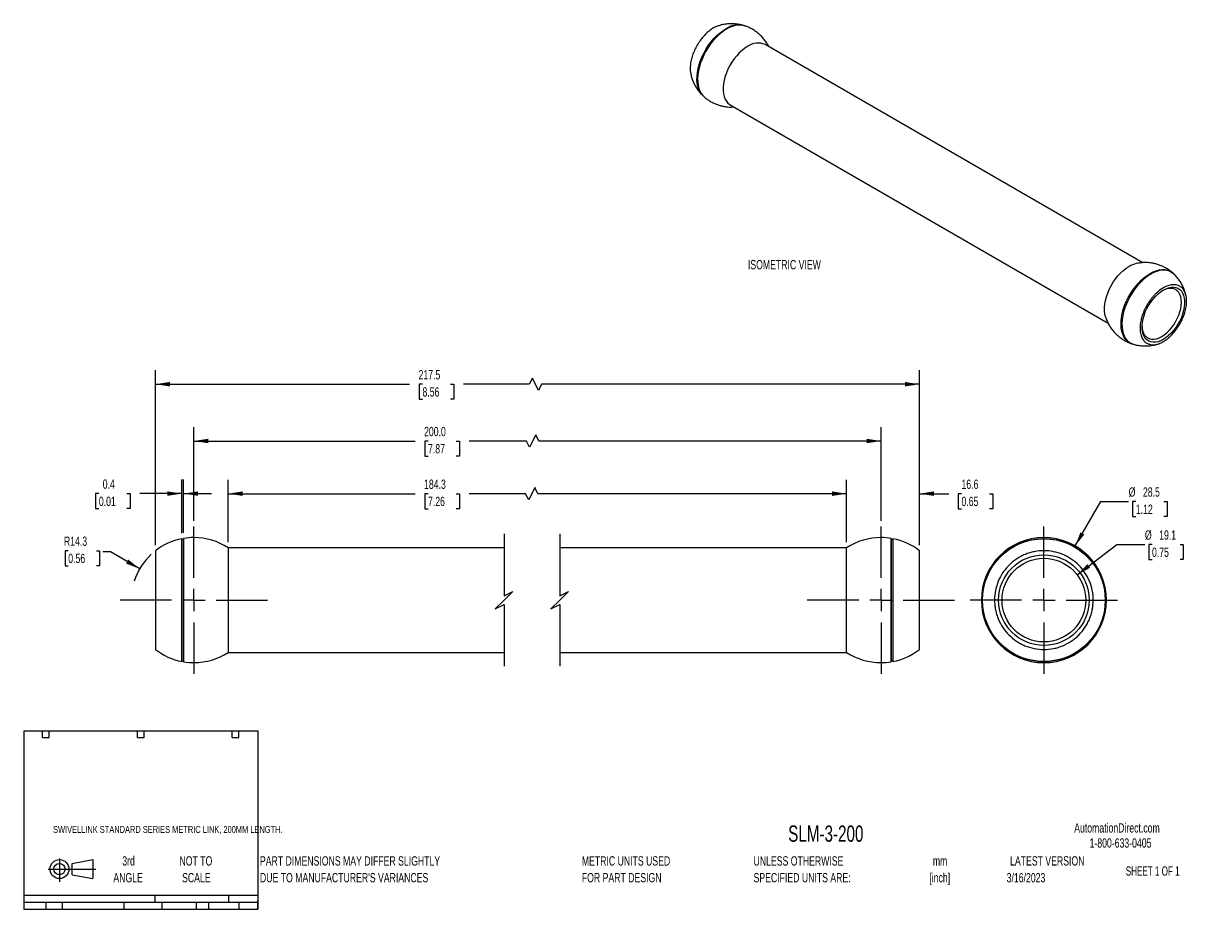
# Model space of a CAD drawing. Header units: millimetres. Extents: x 6 to 1356, y 6 to 1015.
import ezdxf

# ---------------------------------------------------------------- set-up
doc = ezdxf.new("R2010")
doc.units = ezdxf.units.MM
doc.header["$LTSCALE"] = 5
doc.linetypes.add('CENTERX2', pattern=[20.32, 12.7, -2.54, 2.54, -2.54])
doc.layers.add('CENTER', color=40, linetype='CENTERX2')
doc.layers.add('DIMENSIONS', color=140, linetype='Continuous', lineweight=25)
doc.layers.add('TEXT', color=140, linetype='Continuous', lineweight=25)
doc.styles.add('SLDTEXTSTYLE0', font='TXT', dxfattribs={"width": 0.7})
doc.styles.add('SLDTEXTSTYLE1', font='TXT', dxfattribs={"width": 0.65})
doc.dimstyles.new('SLDDIMSTYLE0', dxfattribs={"dimtxt": 10.790039, "dimasz": 16.51, "dimexe": 0, "dimexo": 0.0625, "dimgap": 2.69751, "dimtad": 0, "dimtih": 1, "dimtoh": 1, "dimlfac": 0.2, "dimrnd": 1e-09, "dimzin": 12, "dimdsep": 46, "dimtxsty": 'SLDTEXTSTYLE0', "dimsah": 1, "dimcen": 0, "dimadec": 0, "dimazin": 3, "dimtfac": 1, "dimtofl": 0, "dimtmove": 0, "dimatfit": 3, "dimfxl": 0, "dimfrac": 2, "dimtolj": 1, "dimtzin": 12, "dimarcsym": 0})
doc.dimstyles.new('SLDDIMSTYLE1', dxfattribs={"dimtxt": 10.790039, "dimasz": 16.51, "dimexe": 0, "dimexo": 0.0625, "dimgap": 2.69751, "dimtad": 0, "dimtih": 1, "dimtoh": 1, "dimlfac": 0.2, "dimrnd": 1e-09, "dimzin": 12, "dimdsep": 46, "dimtxsty": 'SLDTEXTSTYLE0', "dimsah": 1, "dimcen": 0.09, "dimadec": 0, "dimazin": 3, "dimtfac": 1, "dimtofl": 0, "dimtmove": 0, "dimatfit": 3, "dimfxl": 0, "dimfrac": 2, "dimtolj": 1, "dimtzin": 12, "dimarcsym": 0})
doc.dimstyles.new('SLDDIMSTYLE2', dxfattribs={"dimtxt": 10.790039, "dimasz": 16.51, "dimexe": 0, "dimexo": 0.0625, "dimgap": 2.69751, "dimtad": 0, "dimtih": 1, "dimtoh": 1, "dimlfac": 0.2, "dimrnd": 1e-09, "dimzin": 4, "dimdsep": 46, "dimtxsty": 'SLDTEXTSTYLE0', "dimsah": 1, "dimcen": 0.09, "dimadec": 0, "dimazin": 1, "dimtfac": 1, "dimtofl": 0, "dimtmove": 0, "dimatfit": 3, "dimfxl": 0, "dimfrac": 2, "dimtolj": 1, "dimtzin": 12, "dimarcsym": 0})
doc.dimstyles.new('SLDDIMSTYLE3', dxfattribs={"dimtxt": 10.790039, "dimasz": 16.51, "dimexe": 0, "dimexo": 0.0625, "dimgap": 2.69751, "dimtad": 0, "dimtih": 1, "dimtoh": 1, "dimlfac": 0.2, "dimrnd": 1e-09, "dimzin": 12, "dimdsep": 46, "dimtxsty": 'SLDTEXTSTYLE0', "dimsah": 1, "dimcen": 0.09, "dimadec": 0, "dimazin": 3, "dimtfac": 1, "dimtmove": 0, "dimatfit": 0, "dimfxl": 0, "dimfrac": 2, "dimtolj": 1, "dimtzin": 12, "dimarcsym": 0})
doc.dimstyles.new('SLDDIMSTYLE4', dxfattribs={"dimtxt": 10.790039, "dimasz": 16.51, "dimexe": 0, "dimexo": 0.0625, "dimgap": 2.69751, "dimtad": 0, "dimtih": 1, "dimtoh": 1, "dimlfac": 0.2, "dimrnd": 1e-09, "dimdsep": 46, "dimtxsty": 'SLDTEXTSTYLE0', "dimsah": 1, "dimcen": 0.09, "dimadec": 0, "dimazin": 2, "dimtfac": 1, "dimtmove": 0, "dimatfit": 0, "dimfxl": 0, "dimfrac": 2, "dimtolj": 1, "dimtzin": 12, "dimarcsym": 0})
doc.dimstyles.new('SLDDIMSTYLE5', dxfattribs={"dimtxt": 10.790039, "dimasz": 16.51, "dimexe": 0, "dimexo": 0.0625, "dimgap": 2.69751, "dimtad": 0, "dimtih": 1, "dimtoh": 1, "dimlfac": 0.2, "dimrnd": 1e-09, "dimzin": 12, "dimdsep": 46, "dimtxsty": 'SLDTEXTSTYLE0', "dimsah": 1, "dimcen": 0, "dimadec": 0, "dimazin": 3, "dimtfac": 1, "dimtofl": 0, "dimtmove": 0, "dimatfit": 3, "dimfxl": 0, "dimfrac": 2, "dimtolj": 1, "dimtzin": 12, "dimarcsym": 0})

# ---------------------------------------------------------------- blocks, each defined once
blk = doc.blocks.new('Block11')
at = {"color": 7, "linetype": 'Continuous', "lineweight": 18}
for p, q in [((0, 14.4), (54.4, 14.4)), ((12.9, 26.6), (12.9, 0)), ((27.4, 20.8), (50.9, 25.2)), ((27.4, 8), (27.4, 20.8)), ((50.9, 25.2), (50.9, 3.7)), ((27.4, 8), (50.9, 3.7))]:
    blk.add_line(p, q, dxfattribs=at)
for radius in [10.8, 6.43]:
    blk.add_circle((12.9, 14.4), radius, dxfattribs=at)
blk = doc.blocks.new('Block12')
at = {"color": 7, "linetype": 'Continuous'}
blk.add_blockref('Block11', (0, 0), dxfattribs=at)
blk = doc.blocks.new('SW_NOTE_0')
at = {"layer": 'TEXT', "color": 0, "char_height": 10.58, "attachment_point": 2, "style": 'SLDTEXTSTYLE0'}
for s, insert in [('mm', (14.2, 13.6)), ('[inch]', (13.8, -5.5))]:
    blk.add_mtext(s, dxfattribs=dict(at, insert=insert))
blk = doc.blocks.new('SW_NOTE_0_1')
at = {"layer": 'TEXT', "color": 0, "char_height": 10.583, "attachment_point": 1, "style": 'SLDTEXTSTYLE0'}
for s, insert in [('UNLESS OTHERWISE', (0, 13.6)), ('SPECIFIED UNITS ARE:', (0, -5.5))]:
    blk.add_mtext(s, dxfattribs=dict(at, insert=insert))
blk = doc.blocks.new('SW_NOTE_0_2')
at = {"layer": 'TEXT', "color": 0, "char_height": 10.583, "attachment_point": 1, "style": 'SLDTEXTSTYLE0'}
for s, insert in [('PART DIMENSIONS MAY DIFFER SLIGHTLY', (0, 13.6)), ("DUE TO MANUFACTURER'S VARIANCES", (0, -5.5))]:
    blk.add_mtext(s, dxfattribs=dict(at, insert=insert))
blk = doc.blocks.new('SW_NOTE_0_3')
at = {"layer": 'TEXT', "color": 0, "char_height": 10.58, "attachment_point": 2, "style": 'SLDTEXTSTYLE0'}
for s, insert in [('NOT TO', (26.3, 13.6)), ('SCALE', (26.8, -5.5))]:
    blk.add_mtext(s, dxfattribs=dict(at, insert=insert))
blk = doc.blocks.new('SW_NOTE_0_4')
at = {"layer": 'TEXT', "color": 0, "char_height": 10.58, "attachment_point": 2, "style": 'SLDTEXTSTYLE0'}
for s, insert in [('3rd', (11.6, 13.6)), ('ANGLE', (11.1, -5.5))]:
    blk.add_mtext(s, dxfattribs=dict(at, insert=insert))
blk = doc.blocks.new('SW_NOTE_0_5')
at = {"layer": 'TEXT', "color": 0, "char_height": 10.583, "attachment_point": 1, "style": 'SLDTEXTSTYLE0'}
for s, insert in [('METRIC UNITS USED', (0, 13.6)), ('FOR PART DESIGN', (0, -5.5))]:
    blk.add_mtext(s, dxfattribs=dict(at, insert=insert))
blk = doc.blocks.new('_D')
at = {"layer": 'DIMENSIONS'}
for p, q in [((1204.5, 420.3), (1233.8, 470.9)), ((1233.8, 470.9), (1265.5, 470.9)), ((1273.7, 470.9), (1270, 470.9)), ((1270, 470.9), (1270, 453.8)), ((1305.7, 470.9), (1309.3, 470.9)), ((1309.3, 470.9), (1309.3, 453.8)), ((1270, 453.8), (1273.7, 453.8)), ((1309.3, 453.8), (1305.7, 453.8))]:
    blk.add_line(p, q, dxfattribs=at)
blk.add_solid([(1204.5, 420.3), (1215, 433.3), (1210.6, 435.8)], dxfattribs=at)
at = {"layer": 'DIMENSIONS', "char_height": 10.58, "attachment_point": 1, "style": 'SLDTEXTSTYLE0'}
for s, insert in [('%%c', (1265.5, 487)), ('28.5', (1281.8, 487)), ('1.12', (1273.7, 467.4))]:
    blk.add_mtext(s, dxfattribs=dict(at, insert=insert))
blk = doc.blocks.new('_D_1')
at = {"layer": 'DIMENSIONS'}
for p, q in [((1206.8, 387.4), (1252.2, 421.9)), ((1252.2, 421.9), (1284, 421.9)), ((1292.1, 421.9), (1288.5, 421.9)), ((1288.5, 421.9), (1288.5, 404.7)), ((1324.2, 421.9), (1327.8, 421.9)), ((1327.8, 421.9), (1327.8, 404.7)), ((1288.5, 404.7), (1292.1, 404.7)), ((1327.8, 404.7), (1324.2, 404.7))]:
    blk.add_line(p, q, dxfattribs=at)
blk.add_solid([(1206.8, 387.4), (1221.5, 395.4), (1218.4, 399.4)], dxfattribs=at)
at = {"layer": 'DIMENSIONS', "char_height": 10.58, "attachment_point": 1, "style": 'SLDTEXTSTYLE0'}
for s, insert in [('%%c', (1284, 438)), ('19.1', (1300.3, 438)), ('0.75', (1292.1, 418.4))]:
    blk.add_mtext(s, dxfattribs=dict(at, insert=insert))
blk = doc.blocks.new('SW_CENTERMARKSYMBOL_0')
at = {"layer": 'CENTER', "color": 0}
for p, q in [((0, 25.4), (0, 83.95)), ((-25.4, 0), (-83.95, 0)), ((0, 0), (-12.7, 0)), ((0, 0), (0, 12.7)), ((0, 0), (0, -12.7)), ((0, 0), (12.7, 0)), ((25.4, 0), (83.95, 0)), ((0, -25.4), (0, -83.95))]:
    blk.add_line(p, q, dxfattribs=at)
blk = doc.blocks.new('_D_2')
at = {"layer": 'DIMENSIONS'}
for p, q in [((239.4, 424.5), (239.4, 495.7)), ((588.8, 486.9), (581.8, 472.8)), ((592.3, 479.8), (588.8, 486.9)), ((944.1, 424.5), (944.1, 495.7)), ((239.4, 479.8), (452.5, 479.8)), ((467.1, 479.8), (463.5, 479.8)), ((463.5, 479.8), (463.5, 462.7)), ((499.2, 479.8), (502.8, 479.8)), ((502.8, 479.8), (502.8, 462.7)), ((578.2, 479.8), (513.8, 479.8)), ((581.8, 472.8), (578.2, 479.8)), ((944.1, 479.8), (592.3, 479.8)), ((463.5, 462.7), (467.1, 462.7)), ((502.8, 462.7), (499.2, 462.7))]:
    blk.add_line(p, q, dxfattribs=at)
for points in [[(239.4, 479.8), (255.9, 477.3), (255.9, 482.4)], [(944.1, 479.8), (927.6, 482.4), (927.6, 477.3)]]:
    blk.add_solid(points, dxfattribs=at)
at = {"layer": 'DIMENSIONS', "char_height": 10.58, "attachment_point": 1, "style": 'SLDTEXTSTYLE0'}
for s, insert in [('184.3', (462.6, 495.9)), ('7.26', (467.1, 476.3))]:
    blk.add_mtext(s, dxfattribs=dict(at, insert=insert))
blk = doc.blocks.new('_D_3')
at = {"layer": 'DIMENSIONS'}
for p, q in [((200.3, 448.9), (200.3, 555.7)), ((983.3, 448.9), (983.3, 555.7)), ((589.8, 546.9), (582.7, 532.8)), ((593.3, 539.8), (589.8, 546.9)), ((200.3, 539.8), (452.5, 539.8)), ((467.1, 539.8), (463.5, 539.8)), ((463.5, 539.8), (463.5, 522.7)), ((499.2, 539.8), (502.8, 539.8)), ((502.8, 539.8), (502.8, 522.7)), ((579.2, 539.8), (513.8, 539.8)), ((582.7, 532.8), (579.2, 539.8)), ((983.3, 539.8), (593.3, 539.8)), ((463.5, 522.7), (467.1, 522.7)), ((502.8, 522.7), (499.2, 522.7))]:
    blk.add_line(p, q, dxfattribs=at)
for points in [[(200.3, 539.8), (216.8, 537.3), (216.8, 542.4)], [(983.3, 539.8), (966.8, 542.4), (966.8, 537.3)]]:
    blk.add_solid(points, dxfattribs=at)
at = {"layer": 'DIMENSIONS', "char_height": 10.58, "attachment_point": 1, "style": 'SLDTEXTSTYLE0'}
for s, insert in [('200.0', (462.6, 555.9)), ('7.87', (467.1, 536.3))]:
    blk.add_mtext(s, dxfattribs=dict(at, insert=insert))
blk = doc.blocks.new('_D_4')
at = {"layer": 'DIMENSIONS'}
for p, q in [((156.5, 421.2), (156.5, 620.4)), ((586, 611.6), (582.4, 604.5)), ((593, 597.5), (586, 611.6)), ((1027, 421.2), (1027, 620.4)), ((156.5, 604.5), (446.1, 604.5)), ((460.8, 604.5), (457.1, 604.5)), ((457.1, 604.5), (457.1, 587.4)), ((492.8, 604.5), (496.4, 604.5)), ((496.4, 604.5), (496.4, 587.4)), ((582.4, 604.5), (507.4, 604.5)), ((596.6, 604.5), (593, 597.5)), ((1027, 604.5), (596.6, 604.5)), ((457.1, 587.4), (460.8, 587.4)), ((496.4, 587.4), (492.8, 587.4))]:
    blk.add_line(p, q, dxfattribs=at)
for points in [[(156.5, 604.5), (173, 602), (173, 607.1)], [(1027, 604.5), (1010.5, 607.1), (1010.5, 602)]]:
    blk.add_solid(points, dxfattribs=at)
at = {"layer": 'DIMENSIONS', "char_height": 10.58, "attachment_point": 1, "style": 'SLDTEXTSTYLE0'}
for s, insert in [('217.5', (456.3, 620.6)), ('8.56', (460.8, 601))]:
    blk.add_mtext(s, dxfattribs=dict(at, insert=insert))
blk = doc.blocks.new('_D_5')
at = {"layer": 'DIMENSIONS'}
for p, q in [((944.1, 424.5), (944.1, 495.7)), ((1027, 421.2), (1027, 495.7)), ((944.1, 479.8), (912.4, 479.8)), ((1027, 479.8), (1060.4, 479.8)), ((1075, 479.8), (1071.4, 479.8)), ((1071.4, 479.8), (1071.4, 462.7)), ((1107.1, 479.8), (1110.7, 479.8)), ((1110.7, 479.8), (1110.7, 462.7)), ((1071.4, 462.7), (1075, 462.7)), ((1110.7, 462.7), (1107.1, 462.7))]:
    blk.add_line(p, q, dxfattribs=at)
for points in [[(944.1, 479.8), (927.6, 482.4), (927.6, 477.3)], [(1027, 479.8), (1043.6, 477.3), (1043.6, 482.4)]]:
    blk.add_solid(points, dxfattribs=at)
at = {"layer": 'DIMENSIONS', "char_height": 10.58, "attachment_point": 1, "style": 'SLDTEXTSTYLE0'}
for s, insert in [('16.6', (1075, 495.9)), ('0.65', (1075, 476.3))]:
    blk.add_mtext(s, dxfattribs=dict(at, insert=insert))
blk = doc.blocks.new('_D_6')
at = {"layer": 'DIMENSIONS'}
for p, q in [((186.6, 434.9), (186.6, 495.8)), ((188.5, 435.2), (188.5, 495.8)), ((92, 479.9), (88.3, 479.9)), ((88.3, 479.9), (88.3, 462.8)), ((124, 479.9), (127.6, 479.9)), ((127.6, 479.9), (127.6, 462.8)), ((186.6, 479.9), (138.6, 479.9)), ((188.5, 479.9), (220.3, 479.9)), ((88.3, 462.8), (92, 462.8)), ((127.6, 462.8), (124, 462.8))]:
    blk.add_line(p, q, dxfattribs=at)
for points in [[(186.6, 479.9), (170.1, 482.4), (170.1, 477.4)], [(188.5, 479.9), (205, 477.4), (205, 482.4)]]:
    blk.add_solid(points, dxfattribs=at)
at = {"layer": 'DIMENSIONS', "char_height": 10.58, "attachment_point": 1, "style": 'SLDTEXTSTYLE0'}
for s, insert in [('0.4', (96.4, 496)), ('0.01', (92, 476.4))]:
    blk.add_mtext(s, dxfattribs=dict(at, insert=insert))
blk = doc.blocks.new('_D_7')
at = {"layer": 'DIMENSIONS'}
for p, q in [((57.1, 414.9), (53.5, 414.9)), ((53.5, 414.9), (53.5, 397.8)), ((89.2, 414.9), (92.8, 414.9)), ((92.8, 414.9), (92.8, 397.8)), ((105.3, 413.4), (96.4, 413.4)), ((138.6, 394.2), (105.3, 413.4)), ((53.5, 397.8), (57.1, 397.8)), ((92.8, 397.8), (89.2, 397.8))]:
    blk.add_line(p, q, dxfattribs=at)
blk.add_arc((200.3, 358.6), 71.3, 132.9748, 162.5607, dxfattribs=at)
blk.add_solid([(138.6, 394.2), (125.5, 404.7), (123, 400.3)], dxfattribs=at)
at = {"layer": 'DIMENSIONS', "char_height": 10.58, "attachment_point": 1, "style": 'SLDTEXTSTYLE0'}
for s, insert in [('R14.3', (52.2, 431)), ('0.56', (57.1, 411.4))]:
    blk.add_mtext(s, dxfattribs=dict(at, insert=insert))
blk = doc.blocks.new('SW_CENTERMARKSYMBOL_1')
at = {"layer": 'CENTER', "color": 0}
for p, q in [((0, 25.4), (0, 83.9)), ((-25.4, 0), (-84, 0)), ((0, 0), (-12.7, 0)), ((0, 0), (0, 12.7)), ((0, 0), (0, -12.7)), ((0, 0), (12.7, 0)), ((25.4, 0), (83.9, 0)), ((0, -25.4), (0, -84))]:
    blk.add_line(p, q, dxfattribs=at)
blk = doc.blocks.new('SW_CENTERMARKSYMBOL_2')
at = {"layer": 'CENTER', "color": 0}
for p, q in [((0, 25.4), (0, 84)), ((-25.4, 0), (-84, 0)), ((0, 0), (-12.7, 0)), ((0, 0), (0, 12.7)), ((0, 0), (0, -12.7)), ((0, 0), (12.7, 0)), ((25.4, 0), (84, 0)), ((0, -25.4), (0, -84))]:
    blk.add_line(p, q, dxfattribs=at)

msp = doc.modelspace()

# ---------------------------------------------------------------- linework, layer by layer
for p, q in [((1281.715, 742.945), (851.274, 991.434)), ((811.589, 922.691), (1242.018, 674.211)), ((812.977, 920.216), (815.643, 920.351)), ((186.634, 288.641), (186.634, 428.507)), ((188.509, 428.847), (188.509, 288.302)), ((188.523, 288.465), (188.523, 428.683)), ((995.043, 428.683), (995.043, 288.465)), ((995.058, 288.302), (995.058, 428.847)), ((996.932, 428.507), (996.932, 288.641)), ((156.52, 414.616), (156.52, 302.338)), ((553.699, 418.105), (239.419, 418.105)), ((239.419, 418.105), (239.419, 299.043)), ((944.147, 418.105), (617.199, 418.105)), ((944.147, 299.043), (944.147, 418.105)), ((1027.045, 302.338), (1027.045, 414.688)), ((239.419, 299.043), (553.699, 299.043)), ((617.199, 299.043), (944.147, 299.043))]:
    msp.add_line(p, q)
at = {"flags": 128}
for points in [[(827.897, 1012.812), (825.745, 1013.366), (822.707, 1013.679), (819.496, 1013.508), (816.148, 1012.854), (812.702, 1011.726), (809.195, 1010.134), (805.669, 1008.099), (802.163, 1005.642), (798.717, 1002.791), (795.369, 999.58), (792.158, 996.044), (789.12, 992.223), (786.289, 988.16), (783.698, 983.903), (781.376, 979.498), (779.35, 974.996), (777.641, 970.448), (776.27, 965.905), (775.252, 961.418), (774.599, 957.04), (774.317, 952.819), (774.411, 948.802), (774.879, 945.037), (775.716, 941.564), (776.912, 938.424), (778.454, 935.653), (780.325, 933.281), (781.384, 932.246)], [(780.828, 932.766), (780.619, 932.95), (778.602, 935.101), (776.901, 937.664), (775.537, 940.61), (774.524, 943.905), (773.874, 947.512), (773.594, 951.389), (773.687, 955.494), (774.153, 959.779), (774.986, 964.196), (776.176, 968.696), (777.711, 973.226), (779.572, 977.735), (781.739, 982.174), (784.187, 986.49), (786.888, 990.636), (789.813, 994.564), (792.927, 998.23), (796.195, 1001.592), (799.58, 1004.613), (803.045, 1007.257), (806.549, 1009.496)], [(831.432, 989.469), (828.174, 987.369), (824.96, 984.86), (821.833, 981.974), (818.837, 978.751), (816.011, 975.236), (813.393, 971.474), (811.019, 967.517), (808.921, 963.42), (807.128, 959.236), (805.663, 955.023), (804.547, 950.837), (803.795, 946.736), (803.416, 942.774), (803.416, 939.005), (803.795, 935.481), (804.547, 932.248), (805.663, 929.352), (807.128, 926.829), (808.921, 924.716), (811.019, 923.04), (811.589, 922.691)], [(1239.119, 681.172), (1239.042, 681.42), (1238.29, 684.652), (1237.911, 688.177), (1237.911, 691.945), (1238.29, 695.907), (1239.042, 700.008), (1240.159, 704.194), (1241.623, 708.407), (1243.416, 712.591), (1245.514, 716.689), (1247.888, 720.645), (1250.506, 724.407), (1253.332, 727.923), (1256.328, 731.145), (1259.455, 734.031), (1262.669, 736.541), (1265.927, 738.64)], [(1270.193, 650.262), (1268.783, 650.725), (1266.192, 651.991), (1263.87, 653.715), (1261.843, 655.877), (1260.135, 658.453), (1258.764, 661.413), (1257.746, 664.724), (1257.092, 668.348), (1256.811, 672.244), (1256.905, 676.369), (1257.373, 680.675), (1258.21, 685.114), (1259.406, 689.634), (1260.948, 694.187), (1262.818, 698.718), (1264.996, 703.178), (1267.456, 707.515), (1270.17, 711.681), (1273.109, 715.629), (1276.238, 719.312), (1279.522, 722.691), (1282.924, 725.726), (1286.405, 728.384), (1289.926, 730.633)], [(1317.976, 729.118), (1316.74, 730.347), (1314.429, 732.062), (1311.851, 733.322), (1309.034, 734.113), (1306.01, 734.425), (1302.815, 734.255), (1299.483, 733.604), (1296.054, 732.481), (1292.564, 730.897), (1289.055, 728.871), (1285.566, 726.426), (1282.136, 723.59), (1278.805, 720.394), (1275.609, 716.874), (1272.586, 713.072), (1269.769, 709.029), (1267.191, 704.792), (1264.88, 700.409), (1262.863, 695.928), (1261.162, 691.402), (1259.798, 686.881), (1258.785, 682.417), (1258.135, 678.059), (1257.855, 673.858), (1257.948, 669.861), (1258.414, 666.114), (1259.247, 662.658), (1260.437, 659.534), (1261.972, 656.775), (1263.833, 654.415), (1266, 652.478), (1268.448, 650.988), (1270.957, 650.017)], [(1289.926, 730.633), (1293.447, 732.449), (1296.929, 733.811), (1300.33, 734.704), (1303.615, 735.117), (1306.743, 735.045), (1309.682, 734.491), (1312.396, 733.459), (1314.856, 731.962), (1316.531, 730.53)], [(1305.005, 655.589), (1301.957, 654.051), (1298.957, 652.979), (1296.052, 652.392), (1293.288, 652.299), (1290.71, 652.7), (1288.356, 653.589), (1286.265, 654.954), (1284.47, 656.771), (1282.999, 659.012), (1281.874, 661.642), (1281.115, 664.62), (1280.732, 667.898), (1280.732, 671.425), (1281.115, 675.145), (1281.874, 679), (1282.999, 682.928), (1284.47, 686.869), (1286.265, 690.758), (1288.356, 694.537), (1290.71, 698.143), (1293.288, 701.522), (1296.052, 704.619), (1298.957, 707.386), (1301.957, 709.779), (1305.005, 711.76), (1308.054, 713.298), (1311.054, 714.369), (1313.959, 714.956), (1316.722, 715.05), (1319.301, 714.649), (1321.655, 713.759), (1323.745, 712.395), (1325.541, 710.578), (1327.012, 708.337), (1328.136, 705.707), (1328.896, 702.729), (1329.279, 699.451), (1329.279, 695.924), (1328.896, 692.204), (1328.136, 688.349), (1327.012, 684.42), (1325.541, 680.48), (1323.745, 676.59), (1321.655, 672.812), (1319.301, 669.205), (1316.722, 665.827), (1313.959, 662.73), (1311.054, 659.963), (1308.054, 657.57), (1305.005, 655.589)], [(1303.134, 658.829), (1306.065, 660.743), (1308.945, 663.067), (1311.726, 665.762), (1314.36, 668.783), (1316.802, 672.076), (1319.009, 675.587), (1320.946, 679.254), (1322.577, 683.016), (1323.876, 686.807), (1324.82, 690.563), (1325.393, 694.22), (1325.585, 697.715), (1325.393, 700.988), (1324.82, 703.983), (1323.876, 706.649), (1322.577, 708.941), (1320.946, 710.819), (1319.009, 712.251), (1316.802, 713.212), (1314.36, 713.687), (1311.726, 713.666), (1308.945, 713.151), (1306.065, 712.15), (1304.047, 711.185)], [(1280.703, 670.746), (1280.876, 668.521), (1281.449, 665.526), (1282.393, 662.859), (1283.692, 660.568), (1285.323, 658.69), (1287.259, 657.258), (1289.467, 656.297), (1291.909, 655.822), (1294.543, 655.843), (1297.324, 656.358), (1300.204, 657.359), (1303.134, 658.829)]]:
    msp.add_lwpolyline(points, dxfattribs=at)
for radius in [70.272, 69.933, 51.594, 47.625]:
    msp.add_circle((1168.898, 358.574), radius)
for centre, radius, start, end in [((820.376, 990.195), 23.743, 70.094534, 125.619242), ((843.108, 972.724), 20.414, 66.42229, 124.888168), ((1280.79, 713.708), 29.026, 103.168188, 120.800353), ((200.27, 358.574), 71.25, 101.033572, 127.983633), ((187.57, 428.683), 0.953, 190.650574, 350.115188), ((200.27, 358.573), 71.251, 90.000054, 99.501562), ((200.27, 358.574), 71.25, 56.670689, 90.000018), ((983.295, 358.574), 71.25, 89.999982, 123.329311), ((983.295, 358.574), 71.251, 80.497959, 89.999943), ((995.996, 428.683), 0.953, 189.885171, 349.348782), ((983.295, 358.574), 71.25, 52.019374, 78.966069), ((1168.898, 358.574), 71.25, 90, 270), ((1168.898, 358.574), 71.25, 270, 90), ((200.27, 358.574), 71.25, 232.121571, 258.966423), ((200.27, 358.574), 71.25, 269.999982, 303.329311), ((983.295, 358.574), 71.25, 236.670689, 270.000018), ((983.295, 358.574), 71.25, 281.033979, 307.878834), ((187.57, 288.465), 0.953, 9.884812, 169.349426), ((200.27, 358.575), 71.251, 260.498438, 269.999946), ((983.295, 358.575), 71.251, 270.000057, 279.502041), ((995.996, 288.465), 0.953, 10.651218, 170.114829)]:
    msp.add_arc(centre, radius, start, end)
for points, knots in [([(797.646, 1012.609), (796.467, 1012.177), (793.799, 1011.2), (789.594, 1008.607), (785.169, 1005.097), (780.982, 1000.872), (777.083, 996.01), (773.65, 990.726), (770.72, 985.078), (768.428, 979.328), (766.792, 973.53), (765.913, 967.972), (765.717, 962.843), (766.193, 959.917), (766.42, 958.521)], [0, 0, 0, 0, 0.068671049, 0.155343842, 0.239573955, 0.326246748, 0.410476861, 0.497149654, 0.581379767, 0.66805256, 0.752282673, 0.838955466, 0.923185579, 1, 1, 1, 1]), ([(812.977, 1015.216), (811.374, 1015.172), (809.106, 1015.109), (805.755, 1014.689), (802.862, 1014.161), (799.998, 1013.464), (798.268, 1012.854), (797.639, 1012.632)], [0, 0, 0, 0, 0.3075346, 0.43512803, 0.64794324, 0.87201105, 1, 1, 1, 1]), ([(826.4, 1013.236), (825.942, 1013.384), (824.327, 1013.903), (821.775, 1014.422), (818.676, 1014.903), (815.841, 1015.167), (813.898, 1015.201), (812.977, 1015.216)], [0, 0, 0, 0, 0.10605238, 0.37353651, 0.57206785, 0.79708021, 1, 1, 1, 1]), ([(855.341, 989.086), (854.825, 990.101), (853.573, 992.567), (851.074, 996.209), (847.93, 1000.011), (844.486, 1003.366), (840.847, 1006.266), (837.102, 1008.72), (833.164, 1010.769), (830.065, 1012.12), (828.256, 1012.664), (827.848, 1012.787)], [0, 0, 0, 0, 0.09158285, 0.22244854, 0.35451039, 0.48825634, 0.6086362, 0.72866946, 0.84799237, 0.96575382, 1, 1, 1, 1]), ([(766.433, 958.524), (766.541, 957.906), (766.921, 955.713), (768.071, 952.043), (769.867, 947.568), (772.145, 943.276), (774.886, 939.235), (777.247, 936.264), (778.805, 934.777), (779.176, 934.423)], [0, 0, 0, 0, 0.06788821, 0.24123289, 0.41533899, 0.59037767, 0.76661451, 0.94446221, 1, 1, 1, 1]), ([(781.364, 932.289), (781.457, 932.198), (782.617, 931.059), (785.128, 929.188), (788.847, 926.711), (792.785, 924.648), (796.817, 922.98), (800.728, 921.767), (804.176, 921.002), (807.278, 920.532), (810.113, 920.265), (812.056, 920.232), (812.977, 920.216)], [0, 0, 0, 0, 0.01129958, 0.14096939, 0.27026585, 0.39879713, 0.52564646, 0.64810933, 0.75340092, 0.83155017, 0.92012331, 1, 1, 1, 1]), ([(1284.381, 743.08), (1282.778, 743.038), (1280.51, 742.978), (1277.162, 742.542), (1275.321, 742.261), (1274.166, 741.963), (1274.084, 741.942)], [0, 0, 0, 0, 0.463017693, 0.655119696, 0.97552985, 1, 1, 1, 1]), ([(1315.979, 731.023), (1315.891, 731.109), (1314.736, 732.243), (1312.23, 734.109), (1308.511, 736.586), (1304.573, 738.649), (1300.542, 740.317), (1296.63, 741.53), (1293.183, 742.295), (1290.08, 742.765), (1287.246, 743.032), (1285.303, 743.065), (1284.381, 743.08)], [0, 0, 0, 0, 0.0106675, 0.14042021, 0.26979933, 0.39841278, 0.5253432, 0.64788437, 0.75324327, 0.83144247, 0.92007224, 1, 1, 1, 1]), ([(1330.938, 704.7), (1330.827, 705.342), (1330.443, 707.56), (1329.288, 711.254), (1327.491, 715.729), (1325.212, 720.019), (1322.479, 724.069), (1319.78, 727.403), (1317.851, 729.221), (1317.116, 729.913)], [0, 0, 0, 0, 0.06679451, 0.23086929, 0.39566477, 0.56134295, 0.72815523, 0.89649221, 1, 1, 1, 1]), ([(1305.005, 653.062), (1303.254, 652.051), (1301.521, 651.249), (1298.091, 650.061), (1296.428, 649.688), (1294.037, 649.455), (1293.255, 649.431), (1291.723, 649.495), (1290.97, 649.582), (1288.801, 650.009), (1287.468, 650.507), (1285.022, 651.924), (1283.904, 652.855), (1281.984, 655.074), (1281.171, 656.364), (1280.174, 658.573), (1279.878, 659.359), (1279.376, 660.99), (1278.958, 662.688), (1278.706, 664.515), (1278.537, 666.409), (1278.495, 667.392), (1278.497, 670.421), (1278.67, 672.508), (1279.178, 675.736), (1279.388, 676.828), (1279.895, 679.047), (1280.192, 680.172), (1281.191, 683.525), (1282.006, 685.753), (1283.453, 689.085), (1283.975, 690.199), (1285.083, 692.395), (1285.667, 693.473), (1287.502, 696.647), (1288.838, 698.685), (1291.016, 701.622), (1291.768, 702.574), (1293.297, 704.399), (1294.86, 706.152), (1296.488, 707.765), (1298.15, 709.305), (1299.003, 710.044), (1301.565, 712.109), (1303.285, 713.295), (1306.745, 715.291), (1308.502, 716.104), (1311.898, 717.281), (1313.55, 717.656), (1315.96, 717.893), (1316.754, 717.917), (1318.287, 717.854), (1319.029, 717.768), (1321.182, 717.347), (1322.524, 716.852), (1324.997, 715.421), (1326.092, 714.507), (1327.531, 712.849), (1327.977, 712.249), (1328.797, 710.949), (1329.173, 710.248), (1330.168, 708.043), (1330.668, 706.423), (1331.175, 703.771), (1331.304, 702.846), (1331.474, 700.937), (1331.516, 699.96), (1331.514, 696.965), (1331.346, 694.882), (1330.835, 691.623), (1330.622, 690.518), (1330.117, 688.31), (1329.534, 686.095), (1328.795, 683.864), (1327.977, 681.624), (1327.526, 680.494), (1326.073, 677.145), (1324.975, 674.97), (1323.141, 671.793), (1322.498, 670.748), (1321.147, 668.688), (1320.445, 667.682), (1318.284, 664.768), (1316.761, 662.949), (1314.353, 660.407), (1313.525, 659.587), (1311.86, 658.043), (1311.02, 657.315), (1308.479, 655.265), (1306.757, 654.073), (1305.005, 653.062)], [0, 0, 0, 0, 0.03125, 0.03125, 0.0625, 0.0625, 0.078125, 0.078125, 0.09375, 0.09375, 0.125, 0.125, 0.15625, 0.15625, 0.1875, 0.1875, 0.203125, 0.203125, 0.21875, 0.234375, 0.234375, 0.25, 0.25, 0.28125, 0.28125, 0.296875, 0.296875, 0.3125, 0.3125, 0.34375, 0.34375, 0.359375, 0.359375, 0.375, 0.375, 0.40625, 0.40625, 0.421875, 0.421875, 0.4375, 0.453125, 0.453125, 0.46875, 0.46875, 0.5, 0.5, 0.53125, 0.53125, 0.5625, 0.5625, 0.578125, 0.578125, 0.59375, 0.59375, 0.625, 0.625, 0.65625, 0.65625, 0.671875, 0.671875, 0.6875, 0.6875, 0.71875, 0.71875, 0.734375, 0.734375, 0.75, 0.75, 0.78125, 0.78125, 0.796875, 0.796875, 0.8125, 0.828125, 0.828125, 0.84375, 0.84375, 0.875, 0.875, 0.890625, 0.890625, 0.90625, 0.90625, 0.9375, 0.9375, 0.953125, 0.953125, 0.96875, 0.96875, 1, 1, 1, 1]), ([(1239.154, 681.225), (1239.275, 680.794), (1239.834, 678.818), (1241.298, 675.439), (1243.546, 671.142), (1246.276, 667.083), (1249.43, 663.287), (1252.872, 659.931), (1256.512, 657.03), (1260.256, 654.576), (1264.194, 652.528), (1267.279, 651.182), (1269.073, 650.642), (1269.466, 650.524)], [0, 0, 0, 0, 0.029946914, 0.137464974, 0.245558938, 0.354392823, 0.46422148, 0.57545072, 0.675564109, 0.775389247, 0.87462362, 0.972559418, 1, 1, 1, 1]), ([(1271.004, 650.046), (1271.447, 649.904), (1273.047, 649.389), (1275.583, 648.875), (1278.682, 648.393), (1281.517, 648.129), (1283.46, 648.096), (1284.381, 648.08)], [0, 0, 0, 0, 0.10288931, 0.37131988, 0.5705537, 0.79636222, 1, 1, 1, 1]), ([(1284.381, 648.08), (1285.984, 648.125), (1288.252, 648.188), (1291.603, 648.608), (1294.496, 649.135), (1297.348, 649.829), (1299.066, 650.435), (1299.683, 650.653)], [0, 0, 0, 0, 0.3082869, 0.43619244, 0.64952824, 0.87414417, 1, 1, 1, 1]), ([(1168.898, 302.338), (1165.183, 302.338), (1161.506, 302.703), (1154.23, 304.158), (1150.704, 305.237), (1145.63, 307.345), (1143.972, 308.13), (1140.723, 309.871), (1139.124, 310.831), (1134.524, 313.914), (1131.696, 316.243), (1126.508, 321.439), (1124.135, 324.337), (1120.063, 330.448), (1118.337, 333.68), (1116.222, 338.797), (1115.596, 340.554), (1114.53, 344.083), (1113.644, 347.644), (1113.108, 351.269), (1112.75, 354.927), (1112.66, 356.778), (1112.666, 362.34), (1113.033, 365.99), (1114.109, 371.381), (1114.556, 373.165), (1115.632, 376.702), (1116.261, 378.455), (1118.38, 383.554), (1120.11, 386.783), (1123.178, 391.369), (1124.286, 392.863), (1126.637, 395.721), (1127.874, 397.083), (1131.767, 400.968), (1134.601, 403.295), (1139.223, 406.379), (1140.817, 407.332), (1144.061, 409.062), (1147.377, 410.626), (1150.831, 411.861), (1154.356, 412.929), (1156.164, 413.381), (1161.601, 414.457), (1165.248, 414.812), (1172.588, 414.809), (1176.315, 414.44), (1183.519, 413), (1187.025, 411.937), (1192.136, 409.818), (1193.821, 409.02), (1197.073, 407.278), (1198.647, 406.333), (1203.214, 403.277), (1206.06, 400.945), (1211.307, 395.693), (1213.63, 392.852), (1216.683, 388.281), (1217.628, 386.705), (1219.369, 383.447), (1220.165, 381.761), (1222.276, 376.655), (1223.337, 373.149), (1224.413, 367.74), (1224.685, 365.903), (1225.047, 362.217), (1225.135, 360.378), (1225.132, 354.877), (1224.775, 351.228), (1223.692, 345.784), (1223.239, 343.98), (1222.169, 340.46), (1220.932, 337.008), (1219.364, 333.693), (1217.629, 330.446), (1216.672, 328.849), (1213.589, 324.238), (1211.261, 321.407), (1207.37, 317.516), (1206.006, 316.278), (1203.14, 313.926), (1201.65, 312.823), (1197.065, 309.762), (1193.835, 308.035), (1188.728, 305.918), (1186.972, 305.29), (1183.439, 304.219), (1181.657, 303.774), (1176.267, 302.703), (1172.613, 302.338), (1168.898, 302.338)], [0, 0, 0, 0, 0.03125, 0.03125, 0.0625, 0.0625, 0.078125, 0.078125, 0.09375, 0.09375, 0.125, 0.125, 0.15625, 0.15625, 0.1875, 0.1875, 0.203125, 0.203125, 0.21875, 0.234375, 0.234375, 0.25, 0.25, 0.28125, 0.28125, 0.296875, 0.296875, 0.3125, 0.3125, 0.34375, 0.34375, 0.359375, 0.359375, 0.375, 0.375, 0.40625, 0.40625, 0.421875, 0.421875, 0.4375, 0.453125, 0.453125, 0.46875, 0.46875, 0.5, 0.5, 0.53125, 0.53125, 0.5625, 0.5625, 0.578125, 0.578125, 0.59375, 0.59375, 0.625, 0.625, 0.65625, 0.65625, 0.671875, 0.671875, 0.6875, 0.6875, 0.71875, 0.71875, 0.734375, 0.734375, 0.75, 0.75, 0.78125, 0.78125, 0.796875, 0.796875, 0.8125, 0.828125, 0.828125, 0.84375, 0.84375, 0.875, 0.875, 0.890625, 0.890625, 0.90625, 0.90625, 0.9375, 0.9375, 0.953125, 0.953125, 0.96875, 0.96875, 1, 1, 1, 1])]:
    msp.add_open_spline(points, degree=3, knots=knots)
at = {"layer": 'DIMENSIONS', "color": 140}
for p, q in [((553.699, 433.98), (553.699, 363.574)), ((617.199, 433.98), (617.199, 363.574)), ((553.699, 363.574), (563.699, 368.574)), ((563.699, 368.574), (553.699, 358.574)), ((617.199, 363.574), (627.199, 368.574)), ((627.199, 368.574), (617.199, 358.574)), ((553.699, 358.574), (543.699, 348.574)), ((543.699, 348.574), (553.699, 353.574)), ((553.699, 353.574), (553.699, 283.168)), ((617.199, 358.574), (607.199, 348.574)), ((607.199, 348.574), (617.199, 353.574)), ((617.199, 353.574), (617.199, 283.168))]:
    msp.add_line(p, q, dxfattribs=at)
at = {"layer": 'TEXT'}
for p, q in [((6.35, 209.55), (273.05, 209.55)), ((6.35, 209.55), (6.35, 6.35)), ((27.94, 201.93), (27.94, 209.55)), ((35.56, 201.93), (35.56, 209.55)), ((135.89, 201.93), (135.89, 209.55)), ((143.51, 201.93), (143.51, 209.55)), ((243.84, 201.93), (243.84, 209.55)), ((251.46, 201.93), (251.46, 209.55)), ((273.05, 209.55), (273.05, 6.35)), ((27.94, 201.93), (35.56, 201.93)), ((135.89, 201.93), (143.51, 201.93)), ((243.84, 201.93), (251.46, 201.93)), ((273.05, 22.126), (6.35, 22.126)), ((273.05, 13.97), (6.35, 13.97)), ((31.75, 13.97), (31.75, 6.35)), ((50.212, 13.97), (50.212, 6.35)), ((120.646, 13.97), (120.646, 6.35)), ((155.759, 22.126), (155.759, 13.97)), ((163.78, 13.97), (163.78, 6.35)), ((203.024, 13.97), (203.024, 6.35)), ((216.812, 13.97), (216.812, 6.35)), ((239.575, 22.126), (239.575, 13.97)), ((251.349, 13.97), (251.349, 6.35)), ((273.05, 6.35), (273.05, 16.51)), ((6.35, 6.35), (273.05, 6.35))]:
    msp.add_line(p, q, dxfattribs=at)

# ---------------------------------------------------------------- block references
at = {"layer": 'CENTER'}
for name, p in [('SW_CENTERMARKSYMBOL_2', (200.27, 358.574)), ('SW_CENTERMARKSYMBOL_1', (983.295, 358.574)), ('SW_CENTERMARKSYMBOL_0', (1168.898, 358.574))]:
    msp.add_blockref(name, p, dxfattribs=at)
at = {"layer": 'TEXT'}
for name, p in [('SW_NOTE_0_4', (114.237, 53.177)), ('Block12', (34.19, 37.769)), ('SW_NOTE_0_3', (176.286, 53.177)), ('SW_NOTE_0_2', (275.596, 53.177)), ('SW_NOTE_0_5', (642.392, 53.177)), ('SW_NOTE_0_1', (838.04, 53.177)), ('SW_NOTE_0', (1036.43, 53.164))]:
    msp.add_blockref(name, p, dxfattribs=at)

# ---------------------------------------------------------------- texts
for s, insert, char_height, attachment_point, style in [('ISOMETRIC VIEW', (831.651, 746.019), 10.58333, 1, 'SLDTEXTSTYLE0'), ('SWIVELLINK STANDARD SERIES METRIC LINK, 200MM LENGTH.', (39.829, 101.311), 7.9375, 1, 'SLDTEXTSTYLE0'), ('SLM-3-200', (877.509, 101.822), 18.5208, 1, 'SLDTEXTSTYLE0'), ('AutomationDirect.com', (1203.475, 104.383), 10.58333, 1, 'SLDTEXTSTYLE0'), ('1-800-633-0405', (1220.958, 87.185), 10.58333, 1, 'SLDTEXTSTYLE0'), ('LATEST VERSION', (1172.761, 66.82), 10.58333, 2, 'SLDTEXTSTYLE0'), ('SHEET 1 OF 1', (1262.206, 55.257), 10.58333, 1, 'SLDTEXTSTYLE1'), ('3/16/2023', (1148.507, 47.638), 10.5833, 2, 'SLDTEXTSTYLE0')]:
    msp.add_mtext(s, dxfattribs=dict(at, insert=insert, char_height=char_height, attachment_point=attachment_point, style=style))

# ---------------------------------------------------------------- dimensions: what is measured, and where the dimension line sits
at = {"layer": 'DIMENSIONS'}
for base, p1, p2, text, dimstyle, picture, middle in [((156.52, 604.526), (1027.045, 414.81), (156.52, 414.81), '217.5', 'SLDDIMSTYLE1', '_D_4', (476.789, 604.526)), ((983.295, 539.824), (200.27, 442.524), (983.295, 442.524), '200.0', 'SLDDIMSTYLE2', '_D_3', (483.127, 539.824)), ((944.147, 479.824), (239.419, 418.105), (944.147, 418.105), '184.3', 'SLDDIMSTYLE1', '_D_2', (483.127, 479.824))]:
    dim = msp.add_linear_dim(base=base, p1=p1, p2=p2, text=text, dimstyle=dimstyle, dxfattribs=at)
    dim.commit()
    dim.dimension.update_dxf_attribs({"geometry": picture, "text_midpoint": middle, "dimtype": 160})
for base, p1, p2, dimstyle, picture, middle in [((186.6341, 479.9038), (188.5086, 428.8467), (186.6341, 428.5072), 'SLDDIMSTYLE4', '_D_6', (107.9891, 479.9038)), ((1027.045, 479.824), (944.147, 418.105), (1027.045, 414.81), 'SLDDIMSTYLE3', '_D_5', (1091.077, 479.824))]:
    dim = msp.add_linear_dim(base=base, p1=p1, p2=p2, dimstyle=dimstyle, dxfattribs=at)
    dim.commit()
    dim.dimension.update_dxf_attribs({"geometry": picture, "text_midpoint": middle, "dimtype": 160})
for p1, p2, picture, middle in [((1133.273, 296.87), (1204.523, 420.279), '_D', (1289.694, 470.93)), ((1130.981, 329.757), (1206.816, 387.391), '_D_1', (1308.146, 421.897))]:
    dim = msp.add_diameter_dim_2p(p1=p1, p2=p2, dimstyle='SLDDIMSTYLE0', dxfattribs=at)
    dim.commit()
    dim.dimension.update_dxf_attribs({"geometry": picture, "text_midpoint": middle, "dimtype": 163})
dim = msp.add_radius_dim(center=(200.27, 358.574), mpoint=(138.566, 394.199), dimstyle='SLDDIMSTYLE5', dxfattribs=at)
dim.commit()
dim.dimension.update_dxf_attribs({"geometry": '_D_7', "text_midpoint": (73.128, 413.394), "dimtype": 164})

doc.saveas('drawing.dxf')
